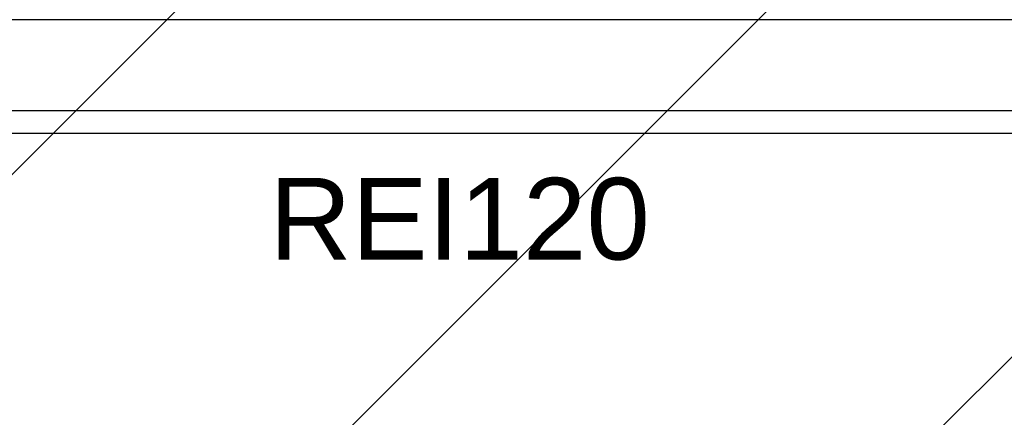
# Model space of a CAD drawing. Header units: centimetres. Extents: x -228435 to 111511, y -89367 to 428125.
# Tile 191 of 219: x -70522 to -68353, y 101424 to 102300. Entities that reach past the tile are written whole.
import ezdxf

# ---------------------------------------------------------------- set-up
doc = ezdxf.new("R2010")
doc.units = ezdxf.units.CM
doc.header["$LTSCALE"] = 50
doc.linetypes.add('DASHDOT2', pattern=[12.7, 6.35, -3.175, 0, -3.175])
for name, color, linetype in [('ARCH_INFO_ODPORNOŚĆ OGNIOWA', 8, 'Continuous'), ('ARCH_INFO_OSIE_IST', 8, 'DASHDOT2'), ('ARCH_MUROWANE_IST', 8, 'Continuous'), ('Osie rzutów$0$ARCH_INFO_OSIE_OPISY_IST', 8, 'Continuous')]:
    doc.layers.add(name, color=color, linetype=linetype)
doc.layers.add('ARCH_WIDOK', color=8, linetype='Continuous', lineweight=13)
doc.styles.add('Arial', font='ARIAL.TTF')

# ---------------------------------------------------------------- blocks, each defined once
blk = doc.blocks.new('Osie rzutów')
at = {"layer": 'ARCH_INFO_OSIE_IST', "ltscale": 10}
blk.add_line((4436.04, 14710), (7599.14, 14710), dxfattribs=at)

msp = doc.modelspace()

# ---------------------------------------------------------------- hatches: boundary and pattern name
at = {"layer": 'ARCH_WIDOK'}
h = msp.add_hatch(dxfattribs=at)
h.set_pattern_fill('ANSI31', color=256, scale=290, style=0)
h.set_pattern_definition([(45, (-121140, -45000), (-651.0686, 651.0686), [])])
h.paths.add_polyline_path([(-71740, 89100), (-71740, 102700), (-71190, 102700), (-71190, 105100), (-64590, 105100), (-64590, 89100)])

# ---------------------------------------------------------------- linework, layer by layer
at = {"layer": 'ARCH_MUROWANE_IST', "ltscale": 4, "elevation": 630}
for points in [[(-70940, 102300), (-70940, 102050), (-67640, 102050)], [(-67390, 102050), (-65340, 102050), (-65340, 102300), (-70790, 102300)]]:
    msp.add_lwpolyline(points, dxfattribs=at)

# ---------------------------------------------------------------- block references
at = {"layer": 'Osie rzutów$0$ARCH_INFO_OSIE_OPISY_IST', "xscale": 10, "yscale": 10, "zscale": 10}
msp.add_blockref('Osie rzutów', (-121140, -45000, 630), dxfattribs=at)

# ---------------------------------------------------------------- texts
at = {"layer": 'ARCH_INFO_ODPORNOŚĆ OGNIOWA', "insert": (-69553.17209, 102010.53276, 630), "char_height": 180, "width": 533.3252474, "attachment_point": 5, "style": 'Arial'}
msp.add_mtext('\\PREI120', dxfattribs=at)

doc.saveas('drawing.dxf')
